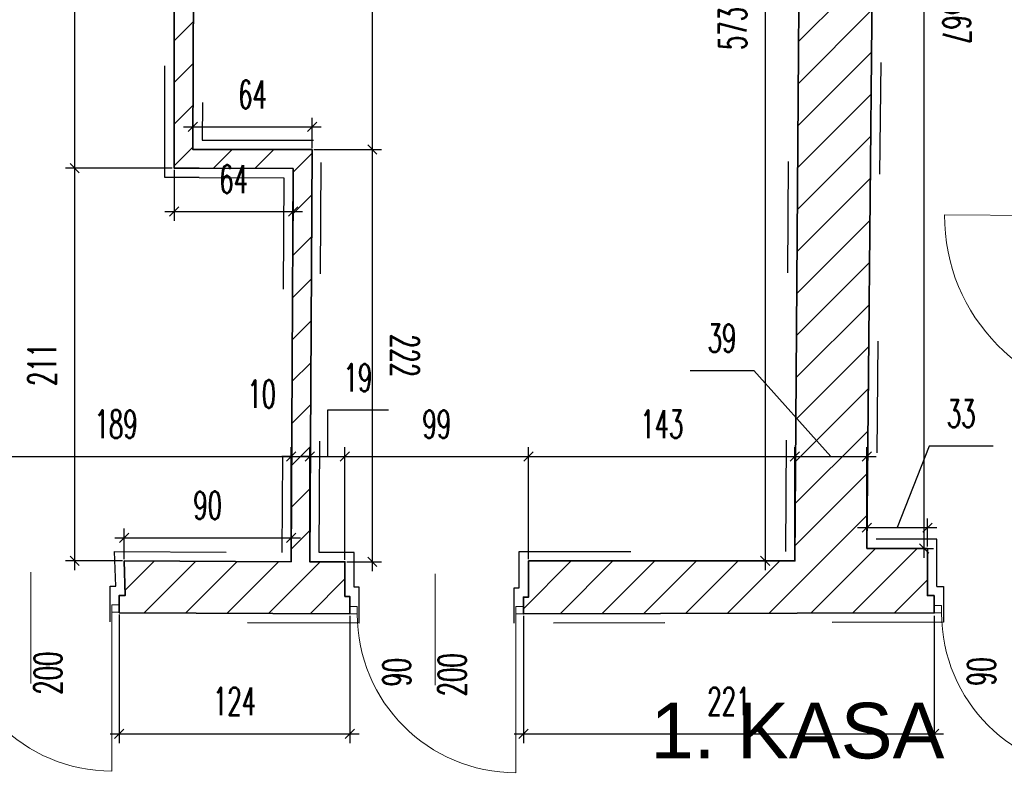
# Model space of a CAD drawing. Header units: millimetres. Extents: x 19887 to 192597, y -14203 to 39042.
# Tile 247 of 256: x 81107 to 81637, y -9272 to -8865. Entities that reach past the tile are written whole.
import ezdxf

# ---------------------------------------------------------------- set-up
doc = ezdxf.new("R2010")
doc.units = ezdxf.units.MM
doc.linetypes.add('ACAD_ISO03W100', pattern=[30, 12, -18])
doc.layers.get('Defpoints').update_dxf_attribs({"color": 4})
for name, color, linetype in [('A_DBA-RAMKI', 6, 'Continuous'), ('Sufit podwieszany', 252, 'Continuous'), ('Wymiarowanie', 3, 'Continuous'), ('Wypełnienie', 252, 'Continuous')]:
    doc.layers.add(name, color=color, linetype=linetype)
doc.layers.add('Basen_rzut_poziom_1_obrys', color=252, linetype='Continuous', lineweight=35)
doc.layers.add('Drzwi', color=2, linetype='Continuous', lineweight=5)
doc.styles.add('ARIAL', font='arial.ttf')
doc.styles.add('ROMANS', font='romans.shx', dxfattribs={"width": 0.6})
doc.styles.get("Standard").update_dxf_attribs({"font": 'arial.ttf'})
doc.dimstyles.new('000001FB70622F18', dxfattribs={"dimtxt": 20, "dimasz": 5, "dimexe": 5, "dimexo": 1, "dimgap": 20, "dimtad": 1, "dimtoh": 1, "dimdec": 0, "dimtxsty": 'Standard', "dimblk": 'OBLIQUE', "dimcen": 0, "dimdle": 5, "dimclrd": 252, "dimclre": 252, "dimclrt": 252, "dimadec": 0, "dimazin": 0, "dimtfac": 1, "dimtdec": 0, "dimtmove": 0, "dimatfit": 3, "dimldrblk": 'OBLIQUE', "dimfxl": 150, "dimfxlon": 1, "dimlwd": 25, "dimlwe": 25, "dimarcsym": 1})
pattern_1 = [(45.00000000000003, (3252.028049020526, -2175.28478632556), (-11.22532015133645, 11.22532015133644), [])]

# ---------------------------------------------------------------- blocks, each defined once
blk = doc.blocks.new('_Oblique')
at = {"color": 0, "linetype": 'ByBlock', "lineweight": -2}
blk.add_line((-0.5, -0.5), (0.5, 0.5), dxfattribs=at)
blk = doc.blocks.new('*D697')
at = {"layer": 'Defpoints', "color": 0}
for p in [(2767.521531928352, -4340.164240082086), (2578.995407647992, -4396.249758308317), (2767.521531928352, -4396.746842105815)]:
    blk.add_point(p, dxfattribs=at)
at = {"layer": 'Wymiarowanie', "color": 252, "linetype": 'Continuous', "lineweight": 25}
for p, q in [((2578.995407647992, -4395.249758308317), (2578.995407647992, -4335.164240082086)), ((2767.521531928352, -4395.746842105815), (2767.521531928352, -4335.164240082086)), ((2573.995407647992, -4340.164240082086), (2772.521531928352, -4340.164240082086))]:
    blk.add_line(p, q, dxfattribs=at)
at = {"layer": 'Wymiarowanie', "color": 252, "linetype": 'ByBlock', "lineweight": 25, "xscale": 5, "yscale": 5, "zscale": 5, "rotation": 180}
blk.add_blockref('_Oblique', (2578.995407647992, -4340.164240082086), dxfattribs=at)
at = {"layer": 'Wymiarowanie', "color": 252, "linetype": 'ByBlock', "lineweight": 25, "xscale": 5, "yscale": 5, "zscale": 5}
blk.add_blockref('_Oblique', (2767.521531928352, -4340.164240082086), dxfattribs=at)
at = {"layer": 'Wymiarowanie', "color": 252, "insert": (2673.258469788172, -4322.664240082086), "char_height": 15, "attachment_point": 5, "style": 'ROMANS'}
blk.add_mtext('189', dxfattribs=at)
blk = doc.blocks.new('*D698')
at = {"layer": 'Defpoints', "color": 0}
for p in [(2777.611922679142, -4340.164240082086), (2767.521531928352, -4396.746842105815), (2777.611922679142, -4396.797180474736)]:
    blk.add_point(p, dxfattribs=at)
at = {"layer": 'Wymiarowanie', "color": 252, "linetype": 'Continuous', "lineweight": 25}
for p, q in [((2767.521531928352, -4395.746842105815), (2767.521531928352, -4335.164240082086)), ((2777.611922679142, -4395.797180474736), (2777.611922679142, -4335.164240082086)), ((2762.521531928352, -4340.164240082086), (2782.611922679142, -4340.164240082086)), ((2767.521531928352, -4340.164240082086), (2762.521531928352, -4340.164240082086)), ((2777.611922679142, -4340.164240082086), (2782.611922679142, -4340.164240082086))]:
    blk.add_line(p, q, dxfattribs=at)
at = {"layer": 'Wymiarowanie', "color": 252, "linetype": 'ByBlock', "lineweight": 25, "xscale": 5, "yscale": 5, "zscale": 5}
blk.add_blockref('_Oblique', (2767.521531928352, -4340.164240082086), dxfattribs=at)
at = {"layer": 'Wymiarowanie', "color": 252, "linetype": 'ByBlock', "lineweight": 25, "xscale": 5, "yscale": 5, "zscale": 5, "rotation": 180}
blk.add_blockref('_Oblique', (2777.611922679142, -4340.164240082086), dxfattribs=at)
at = {"layer": 'Wymiarowanie', "color": 252, "insert": (2751.635128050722, -4306.452780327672), "char_height": 15, "attachment_point": 5, "style": 'ROMANS'}
blk.add_mtext('10', dxfattribs=at)
blk = doc.blocks.new('*D699')
at = {"layer": 'Defpoints', "color": 0}
for p in [(2796.519439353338, -4340.164240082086), (2777.611922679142, -4396.797180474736), (2796.519439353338, -4396.797180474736)]:
    blk.add_point(p, dxfattribs=at)
at = {"layer": 'Wymiarowanie', "color": 252, "linetype": 'Continuous', "lineweight": 25}
for p, q in [((2819.922823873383, -4315.164240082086), (2787.06568101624, -4315.164240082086)), ((2787.06568101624, -4315.164240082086), (2787.06568101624, -4340.164240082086)), ((2777.611922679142, -4395.797180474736), (2777.611922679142, -4335.164240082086)), ((2796.519439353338, -4395.797180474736), (2796.519439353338, -4335.164240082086)), ((2772.611922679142, -4340.164240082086), (2801.519439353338, -4340.164240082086)), ((2777.611922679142, -4340.164240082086), (2772.611922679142, -4340.164240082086)), ((2796.519439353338, -4340.164240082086), (2801.519439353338, -4340.164240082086))]:
    blk.add_line(p, q, dxfattribs=at)
at = {"layer": 'Wymiarowanie', "color": 252, "linetype": 'ByBlock', "lineweight": 25, "xscale": 5, "yscale": 5, "zscale": 5}
blk.add_blockref('_Oblique', (2777.611922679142, -4340.164240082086), dxfattribs=at)
at = {"layer": 'Wymiarowanie', "color": 252, "linetype": 'ByBlock', "lineweight": 25, "xscale": 5, "yscale": 5, "zscale": 5, "rotation": 180}
blk.add_blockref('_Oblique', (2796.519439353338, -4340.164240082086), dxfattribs=at)
at = {"layer": 'Wymiarowanie', "color": 252, "insert": (2803.494252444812, -4297.664240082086), "char_height": 15, "attachment_point": 5, "style": 'ROMANS'}
blk.add_mtext('19', dxfattribs=at)
blk = doc.blocks.new('*D701')
at = {"layer": 'Defpoints', "color": 0}
for p in [(2895.447757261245, -4340.164240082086), (2796.519439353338, -4396.797180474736), (2895.447757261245, -4396.299977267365)]:
    blk.add_point(p, dxfattribs=at)
at = {"layer": 'Wymiarowanie', "color": 252, "linetype": 'Continuous', "lineweight": 25}
for p, q in [((2796.519439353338, -4395.797180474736), (2796.519439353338, -4335.164240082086)), ((2895.447757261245, -4395.299977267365), (2895.447757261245, -4335.164240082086)), ((2791.519439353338, -4340.164240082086), (2900.447757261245, -4340.164240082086))]:
    blk.add_line(p, q, dxfattribs=at)
at = {"layer": 'Wymiarowanie', "color": 252, "linetype": 'ByBlock', "lineweight": 25, "xscale": 5, "yscale": 5, "zscale": 5, "rotation": 180}
blk.add_blockref('_Oblique', (2796.519439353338, -4340.164240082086), dxfattribs=at)
at = {"layer": 'Wymiarowanie', "color": 252, "linetype": 'ByBlock', "lineweight": 25, "xscale": 5, "yscale": 5, "zscale": 5}
blk.add_blockref('_Oblique', (2895.447757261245, -4340.164240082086), dxfattribs=at)
at = {"layer": 'Wymiarowanie', "color": 252, "insert": (2845.983598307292, -4322.664240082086), "char_height": 15, "attachment_point": 5, "style": 'ROMANS'}
blk.add_mtext('99', dxfattribs=at)
blk = doc.blocks.new('*D702')
at = {"layer": 'Defpoints', "color": 0}
for p in [(3038.866848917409, -4340.164240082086), (2895.447757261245, -4396.299977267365), (3038.866848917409, -4396.299977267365)]:
    blk.add_point(p, dxfattribs=at)
at = {"layer": 'Wymiarowanie', "color": 252, "linetype": 'Continuous', "lineweight": 25}
for p, q in [((2895.447757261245, -4395.299977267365), (2895.447757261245, -4335.164240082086)), ((3038.866848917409, -4395.299977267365), (3038.866848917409, -4335.164240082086)), ((2890.447757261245, -4340.164240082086), (3043.866848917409, -4340.164240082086))]:
    blk.add_line(p, q, dxfattribs=at)
at = {"layer": 'Wymiarowanie', "color": 252, "linetype": 'ByBlock', "lineweight": 25, "xscale": 5, "yscale": 5, "zscale": 5, "rotation": 180}
blk.add_blockref('_Oblique', (2895.447757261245, -4340.164240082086), dxfattribs=at)
at = {"layer": 'Wymiarowanie', "color": 252, "linetype": 'ByBlock', "lineweight": 25, "xscale": 5, "yscale": 5, "zscale": 5}
blk.add_blockref('_Oblique', (3038.866848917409, -4340.164240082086), dxfattribs=at)
at = {"layer": 'Wymiarowanie', "color": 252, "insert": (2967.157303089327, -4322.664240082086), "char_height": 15, "attachment_point": 5, "style": 'ROMANS'}
blk.add_mtext('143', dxfattribs=at)
blk = doc.blocks.new('*D703')
at = {"layer": 'Defpoints', "color": 0}
for p in [(3077.548815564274, -4340.164240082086), (3077.548815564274, -4389.642547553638), (3038.866848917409, -4396.299977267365)]:
    blk.add_point(p, dxfattribs=at)
at = {"layer": 'Wymiarowanie', "color": 252, "linetype": 'Continuous', "lineweight": 25}
for p, q in [((2982.532853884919, -4293.845686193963), (3016.675711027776, -4293.845686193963)), ((3016.675711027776, -4293.845686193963), (3058.207832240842, -4340.164240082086)), ((3038.866848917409, -4395.299977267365), (3038.866848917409, -4335.164240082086)), ((3077.548815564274, -4388.642547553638), (3077.548815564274, -4335.164240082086)), ((3033.866848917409, -4340.164240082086), (3082.548815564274, -4340.164240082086))]:
    blk.add_line(p, q, dxfattribs=at)
at = {"layer": 'Wymiarowanie', "color": 252, "linetype": 'ByBlock', "lineweight": 25, "xscale": 5, "yscale": 5, "zscale": 5, "rotation": 180}
blk.add_blockref('_Oblique', (3038.866848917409, -4340.164240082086), dxfattribs=at)
at = {"layer": 'Wymiarowanie', "color": 252, "linetype": 'ByBlock', "lineweight": 25, "xscale": 5, "yscale": 5, "zscale": 5}
blk.add_blockref('_Oblique', (3077.548815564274, -4340.164240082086), dxfattribs=at)
at = {"layer": 'Wymiarowanie', "color": 252, "insert": (2999.604282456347, -4276.345686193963), "char_height": 15, "attachment_point": 5, "style": 'ROMANS'}
blk.add_mtext('39', dxfattribs=at)
blk = doc.blocks.new('*D704')
at = {"layer": 'Defpoints', "color": 0}
for p in [(3110.229160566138, -4378.413828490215), (3077.548815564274, -4389.642547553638), (3110.229160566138, -4389.642547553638)]:
    blk.add_point(p, dxfattribs=at)
at = {"layer": 'Wymiarowanie', "color": 252, "linetype": 'Continuous', "lineweight": 25}
for p, q in [((3111.128553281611, -4334.512607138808), (3093.888988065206, -4378.413828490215)), ((3145.699981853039, -4334.512607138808), (3111.128553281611, -4334.512607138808)), ((3077.548815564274, -4388.642547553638), (3077.548815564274, -4373.413828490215)), ((3110.229160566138, -4388.642547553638), (3110.229160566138, -4373.413828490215)), ((3072.548815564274, -4378.413828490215), (3115.229160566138, -4378.413828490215))]:
    blk.add_line(p, q, dxfattribs=at)
at = {"layer": 'Wymiarowanie', "color": 252, "linetype": 'ByBlock', "lineweight": 25, "xscale": 5, "yscale": 5, "zscale": 5, "rotation": 180}
blk.add_blockref('_Oblique', (3077.548815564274, -4378.413828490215), dxfattribs=at)
at = {"layer": 'Wymiarowanie', "color": 252, "linetype": 'ByBlock', "lineweight": 25, "xscale": 5, "yscale": 5, "zscale": 5}
blk.add_blockref('_Oblique', (3110.229160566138, -4378.413828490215), dxfattribs=at)
at = {"layer": 'Wymiarowanie', "color": 252, "insert": (3128.414267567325, -4317.012607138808), "char_height": 15, "attachment_point": 5, "style": 'ROMANS'}
blk.add_mtext('33', dxfattribs=at)
blk = doc.blocks.new('*D708')
at = {"layer": 'Defpoints', "color": 0}
for p in [(3082.99040628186, -3823.076702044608), (3108.49294478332, -3823.076702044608), (3077.548815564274, -4389.642547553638)]:
    blk.add_point(p, dxfattribs=at)
at = {"layer": 'Wymiarowanie', "color": 252, "linetype": 'Continuous', "lineweight": 25}
for p, q in [((3108.49294478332, -4394.642547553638), (3108.49294478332, -3818.076702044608)), ((3083.99040628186, -3823.076702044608), (3113.49294478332, -3823.076702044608)), ((3078.548815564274, -4389.642547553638), (3113.49294478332, -4389.642547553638))]:
    blk.add_line(p, q, dxfattribs=at)
at = {"layer": 'Wymiarowanie', "color": 252, "linetype": 'ByBlock', "lineweight": 25, "xscale": 5, "yscale": 5, "zscale": 5}
for p, rotation in [((3108.49294478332, -3823.076702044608), 90), ((3108.49294478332, -4389.642547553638), 270)]:
    blk.add_blockref('_Oblique', p, dxfattribs=dict(at, rotation=rotation))
at = {"layer": 'Wymiarowanie', "color": 252, "insert": (3125.99294478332, -4106.359624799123), "char_height": 15, "attachment_point": 5, "rotation": 270, "style": 'ROMANS'}
blk.add_mtext('567', dxfattribs=at)
blk = doc.blocks.new('*D707')
at = {"layer": 'Defpoints', "color": 0}
for p in [(3043.024767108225, -3822.923874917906), (3022.856018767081, -4396.299977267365), (3038.866848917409, -4396.299977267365)]:
    blk.add_point(p, dxfattribs=at)
at = {"layer": 'Wymiarowanie', "color": 252, "linetype": 'Continuous', "lineweight": 25}
for p, q in [((3022.856018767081, -3817.923874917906), (3022.856018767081, -4401.299977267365)), ((3042.024767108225, -3822.923874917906), (3017.856018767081, -3822.923874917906)), ((3037.866848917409, -4396.299977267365), (3017.856018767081, -4396.299977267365))]:
    blk.add_line(p, q, dxfattribs=at)
at = {"layer": 'Wymiarowanie', "color": 252, "linetype": 'ByBlock', "lineweight": 25, "xscale": 5, "yscale": 5, "zscale": 5}
for p, rotation in [((3022.856018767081, -3822.923874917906), 90), ((3022.856018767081, -4396.299977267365), 270)]:
    blk.add_blockref('_Oblique', p, dxfattribs=dict(at, rotation=rotation))
at = {"layer": 'Wymiarowanie', "color": 252, "insert": (3005.356018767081, -4109.611926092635), "char_height": 15, "attachment_point": 5, "rotation": 90, "style": 'ROMANS'}
blk.add_mtext('573', dxfattribs=at)
blk = doc.blocks.new('*D711')
at = {"layer": 'Defpoints', "color": 0}
for p in [(2747.383883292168, -3995.028538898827), (2778.799879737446, -4174.830661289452), (2811.270669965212, -4174.830661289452)]:
    blk.add_point(p, dxfattribs=at)
at = {"layer": 'Wymiarowanie', "color": 252, "linetype": 'Continuous', "lineweight": 25}
for p, q in [((2811.270669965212, -3990.028538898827), (2811.270669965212, -4179.830661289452)), ((2748.383883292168, -3995.028538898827), (2816.270669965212, -3995.028538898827)), ((2779.799879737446, -4174.830661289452), (2816.270669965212, -4174.830661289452))]:
    blk.add_line(p, q, dxfattribs=at)
at = {"layer": 'Wymiarowanie', "color": 252, "linetype": 'ByBlock', "lineweight": 25, "xscale": 5, "yscale": 5, "zscale": 5}
for p, rotation in [((2811.270669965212, -3995.028538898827), 90), ((2811.270669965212, -4174.830661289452), 270)]:
    blk.add_blockref('_Oblique', p, dxfattribs=dict(at, rotation=rotation))
at = {"layer": 'Wymiarowanie', "color": 252, "insert": (2828.770669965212, -4084.929600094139), "char_height": 15, "attachment_point": 5, "rotation": 270, "style": 'ROMANS'}
blk.add_mtext('180', dxfattribs=at)
blk = doc.blocks.new('*D712')
at = {"layer": 'Defpoints', "color": 0}
for p in [(2778.799879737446, -4174.830661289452), (2796.519439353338, -4396.797180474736), (2811.270669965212, -4396.797180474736)]:
    blk.add_point(p, dxfattribs=at)
at = {"layer": 'Wymiarowanie', "color": 252, "linetype": 'Continuous', "lineweight": 25}
for p, q in [((2811.270669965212, -4169.830661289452), (2811.270669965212, -4401.797180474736)), ((2779.799879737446, -4174.830661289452), (2816.270669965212, -4174.830661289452)), ((2797.519439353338, -4396.797180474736), (2816.270669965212, -4396.797180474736))]:
    blk.add_line(p, q, dxfattribs=at)
at = {"layer": 'Wymiarowanie', "color": 252, "linetype": 'ByBlock', "lineweight": 25, "xscale": 5, "yscale": 5, "zscale": 5}
for p, rotation in [((2811.270669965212, -4174.830661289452), 90), ((2811.270669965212, -4396.797180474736), 270)]:
    blk.add_blockref('_Oblique', p, dxfattribs=dict(at, rotation=rotation))
at = {"layer": 'Wymiarowanie', "color": 252, "insert": (2828.770669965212, -4285.813920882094), "char_height": 15, "attachment_point": 5, "rotation": 270, "style": 'ROMANS'}
blk.add_mtext('222', dxfattribs=at)
blk = doc.blocks.new('*D713')
at = {"layer": 'Defpoints', "color": 0}
for p in [(2650.957185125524, -4184.830675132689), (2704.485259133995, -4184.830675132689), (2677.639617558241, -4396.298444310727)]:
    blk.add_point(p, dxfattribs=at)
at = {"layer": 'Wymiarowanie', "color": 252, "linetype": 'Continuous', "lineweight": 25}
for p, q in [((2650.957185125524, -4401.298444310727), (2650.957185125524, -4179.830675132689)), ((2703.485259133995, -4184.830675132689), (2645.957185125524, -4184.830675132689)), ((2676.639617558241, -4396.298444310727), (2645.957185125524, -4396.298444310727))]:
    blk.add_line(p, q, dxfattribs=at)
at = {"layer": 'Wymiarowanie', "color": 252, "linetype": 'ByBlock', "lineweight": 25, "xscale": 5, "yscale": 5, "zscale": 5}
for p, rotation in [((2650.957185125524, -4184.830675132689), 90), ((2650.957185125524, -4396.298444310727), 270)]:
    blk.add_blockref('_Oblique', p, dxfattribs=dict(at, rotation=rotation))
at = {"layer": 'Wymiarowanie', "color": 252, "insert": (2633.457185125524, -4290.564559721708), "char_height": 15, "attachment_point": 5, "rotation": 90, "style": 'ROMANS'}
blk.add_mtext('211', dxfattribs=at)
blk = doc.blocks.new('*D714')
at = {"layer": 'Defpoints', "color": 0}
for p in [(2650.957185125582, -3962.529093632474), (2704.485259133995, -3962.529093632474), (2704.485259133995, -4184.830675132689)]:
    blk.add_point(p, dxfattribs=at)
at = {"layer": 'Wymiarowanie', "color": 252, "linetype": 'Continuous', "lineweight": 25}
for p, q in [((2650.957185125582, -4189.830675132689), (2650.957185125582, -3957.529093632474)), ((2703.485259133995, -3962.529093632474), (2645.957185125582, -3962.529093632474)), ((2703.485259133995, -4184.830675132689), (2645.957185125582, -4184.830675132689))]:
    blk.add_line(p, q, dxfattribs=at)
at = {"layer": 'Wymiarowanie', "color": 252, "linetype": 'ByBlock', "lineweight": 25, "xscale": 5, "yscale": 5, "zscale": 5}
for p, rotation in [((2650.957185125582, -3962.529093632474), 90), ((2650.957185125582, -4184.830675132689), 270)]:
    blk.add_blockref('_Oblique', p, dxfattribs=dict(at, rotation=rotation))
at = {"layer": 'Wymiarowanie', "color": 252, "insert": (2633.457185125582, -4073.679884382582), "char_height": 15, "attachment_point": 5, "rotation": 90, "style": 'ROMANS'}
blk.add_mtext('222', dxfattribs=at)
blk = doc.blocks.new('*D791')
at = {"layer": 'Defpoints', "color": 0}
for p in [(2674.986139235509, -4424.2305668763), (2799.123464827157, -4424.886687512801), (2799.123464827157, -4489.403474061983)]:
    blk.add_point(p, dxfattribs=at)
at = {"layer": 'Wymiarowanie', "color": 252, "linetype": 'Continuous', "lineweight": 25}
for p, q in [((2674.986139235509, -4425.2305668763), (2674.986139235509, -4494.403474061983)), ((2799.123464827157, -4425.886687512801), (2799.123464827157, -4494.403474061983)), ((2669.986139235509, -4489.403474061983), (2804.123464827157, -4489.403474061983))]:
    blk.add_line(p, q, dxfattribs=at)
at = {"layer": 'Wymiarowanie', "color": 252, "linetype": 'ByBlock', "lineweight": 25, "xscale": 5, "yscale": 5, "zscale": 5, "rotation": 180}
blk.add_blockref('_Oblique', (2674.986139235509, -4489.403474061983), dxfattribs=at)
at = {"layer": 'Wymiarowanie', "color": 252, "linetype": 'ByBlock', "lineweight": 25, "xscale": 5, "yscale": 5, "zscale": 5}
blk.add_blockref('_Oblique', (2799.123464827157, -4489.403474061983), dxfattribs=at)
at = {"layer": 'Wymiarowanie', "color": 252, "insert": (2737.054802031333, -4471.903474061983), "char_height": 15, "attachment_point": 5, "style": 'ROMANS'}
blk.add_mtext('124', dxfattribs=at)
blk = doc.blocks.new('*D792')
at = {"layer": 'Defpoints', "color": 0}
for p in [(2892.630618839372, -4424.886687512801), (3113.879374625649, -4424.886687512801), (3113.879374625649, -4489.403474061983)]:
    blk.add_point(p, dxfattribs=at)
at = {"layer": 'Wymiarowanie', "color": 252, "linetype": 'Continuous', "lineweight": 25}
for p, q in [((2892.630618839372, -4425.886687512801), (2892.630618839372, -4494.403474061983)), ((3113.879374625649, -4425.886687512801), (3113.879374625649, -4494.403474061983)), ((2887.630618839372, -4489.403474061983), (3118.879374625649, -4489.403474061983))]:
    blk.add_line(p, q, dxfattribs=at)
at = {"layer": 'Wymiarowanie', "color": 252, "linetype": 'ByBlock', "lineweight": 25, "xscale": 5, "yscale": 5, "zscale": 5, "rotation": 180}
blk.add_blockref('_Oblique', (2892.630618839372, -4489.403474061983), dxfattribs=at)
at = {"layer": 'Wymiarowanie', "color": 252, "linetype": 'ByBlock', "lineweight": 25, "xscale": 5, "yscale": 5, "zscale": 5}
blk.add_blockref('_Oblique', (3113.879374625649, -4489.403474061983), dxfattribs=at)
at = {"layer": 'Wymiarowanie', "color": 252, "insert": (3003.25499673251, -4471.903474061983), "char_height": 15, "attachment_point": 5, "style": 'ROMANS'}
blk.add_mtext('221', dxfattribs=at)
blk = doc.blocks.new('*D975')
at = {"layer": 'Defpoints', "color": 0}
for p in [(2778.798042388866, -4162.684430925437), (2714.652716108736, -4174.830661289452), (2778.798042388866, -4175.173964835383)]:
    blk.add_point(p, dxfattribs=at)
at = {"layer": 'Wymiarowanie', "color": 252, "linetype": 'Continuous', "lineweight": 25}
for p, q in [((2709.652716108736, -4162.684430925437), (2783.798042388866, -4162.684430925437)), ((2714.652716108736, -4173.830661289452), (2714.652716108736, -4157.684430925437)), ((2778.798042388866, -4174.173964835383), (2778.798042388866, -4157.684430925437))]:
    blk.add_line(p, q, dxfattribs=at)
at = {"layer": 'Wymiarowanie', "color": 252, "linetype": 'ByBlock', "lineweight": 25, "xscale": 5, "yscale": 5, "zscale": 5, "rotation": 180}
blk.add_blockref('_Oblique', (2714.652716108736, -4162.684430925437), dxfattribs=at)
at = {"layer": 'Wymiarowanie', "color": 252, "linetype": 'ByBlock', "lineweight": 25, "xscale": 5, "yscale": 5, "zscale": 5}
blk.add_blockref('_Oblique', (2778.798042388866, -4162.684430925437), dxfattribs=at)
at = {"layer": 'Wymiarowanie', "color": 252, "insert": (2746.725379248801, -4145.184430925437), "char_height": 15, "attachment_point": 5, "style": 'ROMANS'}
blk.add_mtext('64', dxfattribs=at)
blk = doc.blocks.new('*D971')
at = {"layer": 'Defpoints', "color": 0}
for p in [(2704.485259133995, -4184.830675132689), (2768.577132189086, -4185.150413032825), (2768.577132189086, -4208.260494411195)]:
    blk.add_point(p, dxfattribs=at)
at = {"layer": 'Wymiarowanie', "color": 252, "linetype": 'Continuous', "lineweight": 25}
for p, q in [((2704.485259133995, -4185.830675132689), (2704.485259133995, -4213.260494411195)), ((2768.577132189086, -4186.150413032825), (2768.577132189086, -4213.260494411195)), ((2699.485259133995, -4208.260494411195), (2773.577132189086, -4208.260494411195))]:
    blk.add_line(p, q, dxfattribs=at)
at = {"layer": 'Wymiarowanie', "color": 252, "linetype": 'ByBlock', "lineweight": 25, "xscale": 5, "yscale": 5, "zscale": 5, "rotation": 180}
blk.add_blockref('_Oblique', (2704.485259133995, -4208.260494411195), dxfattribs=at)
at = {"layer": 'Wymiarowanie', "color": 252, "linetype": 'ByBlock', "lineweight": 25, "xscale": 5, "yscale": 5, "zscale": 5}
blk.add_blockref('_Oblique', (2768.577132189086, -4208.260494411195), dxfattribs=at)
at = {"layer": 'Wymiarowanie', "color": 252, "insert": (2736.531195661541, -4190.760494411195), "char_height": 15, "attachment_point": 5, "style": 'ROMANS'}
blk.add_mtext('64', dxfattribs=at)
blk = doc.blocks.new('*D978')
at = {"layer": 'Defpoints', "color": 0}
for p in [(2767.521531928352, -4383.900651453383), (2677.639617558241, -4396.298444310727), (2767.521531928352, -4396.746842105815)]:
    blk.add_point(p, dxfattribs=at)
at = {"layer": 'Wymiarowanie', "color": 252, "linetype": 'Continuous', "lineweight": 25}
for p, q in [((2677.639617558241, -4395.298444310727), (2677.639617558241, -4378.900651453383)), ((2767.521531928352, -4395.746842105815), (2767.521531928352, -4378.900651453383)), ((2672.639617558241, -4383.900651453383), (2772.521531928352, -4383.900651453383))]:
    blk.add_line(p, q, dxfattribs=at)
at = {"layer": 'Wymiarowanie', "color": 252, "linetype": 'ByBlock', "lineweight": 25, "xscale": 5, "yscale": 5, "zscale": 5, "rotation": 180}
blk.add_blockref('_Oblique', (2677.639617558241, -4383.900651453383), dxfattribs=at)
at = {"layer": 'Wymiarowanie', "color": 252, "linetype": 'ByBlock', "lineweight": 25, "xscale": 5, "yscale": 5, "zscale": 5}
blk.add_blockref('_Oblique', (2767.521531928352, -4383.900651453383), dxfattribs=at)
at = {"layer": 'Wymiarowanie', "color": 252, "insert": (2722.580574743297, -4366.400651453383), "char_height": 15, "attachment_point": 5, "style": 'ROMANS'}
blk.add_mtext('90', dxfattribs=at)
blk = doc.blocks.new('G$CF5E15B28')
at = {"layer": 'Wypełnienie'}
h = blk.add_hatch(dxfattribs=at)
h.set_pattern_fill('ANSI31', color=253, scale=5.000000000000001, angle=90.00000000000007)
h.set_pattern_definition(pattern_1)
h.paths.add_polyline_path([(3082.99040628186, -3823.076702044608), (3100.146722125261, -3823.07642169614), (3100.098246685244, -3814.694466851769), (3097.788771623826, -3814.694466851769), (3097.788771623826, -3781.13929842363), (3082.328218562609, -3781.13929842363), (3082.328218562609, -3793.380797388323), (2887.690069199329, -3793.380797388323), (2887.690069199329, -3797.196421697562), (2892.127936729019, -3797.196421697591), (2892.127936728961, -3821.82962513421), (3043.024767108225, -3822.923874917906), (3038.866848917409, -4396.299977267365), (2895.447757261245, -4396.299977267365), (2895.447757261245, -4415.787447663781), (2892.630618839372, -4415.787447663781), (2892.630618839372, -4424.886687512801), (3113.879374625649, -4424.338039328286), (3113.879374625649, -4414.977784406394), (3110.229160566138, -4414.977784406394), (3110.229160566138, -4389.642547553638), (3077.548815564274, -4389.642547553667)])
h = blk.add_hatch(dxfattribs=at)
h.set_pattern_fill('ANSI31', color=253, scale=5.000000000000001, angle=90.00000000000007)
h.set_pattern_definition(pattern_1)
h.paths.add_polyline_path([(2788.560953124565, -3797.196421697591), (2793.66464479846, -3797.196421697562), (2793.66464479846, -3793.260693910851), (2625.346549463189, -3792.926911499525), (2625.346549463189, -3822.502132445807), (2776.317836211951, -3821.759242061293), (2776.317836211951, -3962.529093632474), (2704.485259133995, -3962.529093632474), (2704.485259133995, -4184.830675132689), (2768.577270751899, -4185.122637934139), (2767.521531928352, -4396.746842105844), (2677.639617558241, -4396.298444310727), (2678.213000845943, -4414.886403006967), (2674.986139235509, -4414.886403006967), (2674.986139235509, -4424.230566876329), (2799.123464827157, -4424.88668751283), (2799.123464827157, -4415.467294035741), (2796.519439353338, -4415.46729403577), (2796.519439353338, -4396.797180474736), (2777.611922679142, -4396.797180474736), (2778.799879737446, -4174.830661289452), (2714.652716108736, -4174.830661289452), (2715.235285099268, -3994.345833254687), (2747.383883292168, -3995.028538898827), (2747.383883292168, -3972.896354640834), (2788.560953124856, -3973.91003758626)])
at = {"layer": 'Basen_rzut_poziom_1_obrys', "color": 253}
for points, elevation in [([(2793.66464479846, -3793.260693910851), (2793.66464479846, -3797.196421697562), (2788.560953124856, -3797.196421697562), (2788.560953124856, -3973.91003758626), (2747.383883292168, -3972.896354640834), (2747.383883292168, -3995.028538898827), (2715.235285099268, -3994.345833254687), (2714.652716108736, -4174.830661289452), (2778.799879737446, -4174.830661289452)], -2.704411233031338e-07), ([(2895.447757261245, -4396.299977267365), (3038.866848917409, -4396.299977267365), (3043.024767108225, -3822.923874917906)], -2.753313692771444e-07), ([(3100.098246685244, -3823.076702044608), (3082.99040628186, -3823.076702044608), (3077.548815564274, -4389.642547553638)], -2.931220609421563e-07), ([(2718.060186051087, -4184.830675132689), (2704.485259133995, -4184.830675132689), (2704.485259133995, -3962.529093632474)], -2.603519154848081e-07), ([(2799.123464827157, -4424.886687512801), (2799.123464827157, -4415.467294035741), (2796.519439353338, -4415.46729403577), (2796.519439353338, -4396.797180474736), (2777.611922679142, -4396.797180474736), (2778.799879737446, -4174.830661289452)], -2.704411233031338e-07), ([(2718.060186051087, -4184.830675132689), (2768.577270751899, -4185.122637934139)], -2.701589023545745e-07), ([(2768.577270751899, -4185.122637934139), (2767.521531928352, -4396.746842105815)], -2.76024146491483e-07), ([(3113.879374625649, -4414.977784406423), (3110.229160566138, -4414.977784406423), (3110.229160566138, -4389.642547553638), (3077.548815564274, -4389.642547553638)], -2.931220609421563e-07), ([(2799.123464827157, -4424.886687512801), (2674.986139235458, -4424.2305668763), (2674.986139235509, -4414.886403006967), (2678.213000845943, -4414.886403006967), (2677.639617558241, -4396.298444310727), (2767.521531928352, -4396.746842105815)], -2.76024146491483e-07), ([(3113.879374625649, -4414.977784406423), (3113.879374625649, -4424.338039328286), (2892.630618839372, -4424.886687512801), (2892.630618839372, -4415.787447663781), (2895.447757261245, -4415.787447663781), (2895.447757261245, -4396.299977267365)], -2.831487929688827e-07)]:
    blk.add_lwpolyline(points, dxfattribs=dict(at, elevation=elevation))
at = {"layer": 'Drzwi', "color": 253}
for points, elevation in [([(3218.247600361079, -4210.748167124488), (3119.44588148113, -4209.959684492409)], -2.904295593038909e-07), ([(2627.430526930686, -4422.396227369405), (2627.430526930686, -4402.396227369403)], -2.683664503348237e-07), ([(2845.075006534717, -4423.282616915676), (2845.075006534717, -4403.282616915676)], -2.805339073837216e-07), ([(2627.430526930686, -4422.396227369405), (2627.430526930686, -4462.396227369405)], -2.700460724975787e-07), ([(2670.9861392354, -4509.507451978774), (2670.986139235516, -4423.94092930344)], -2.713995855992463e-07), ([(2845.075006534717, -4423.282616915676), (2845.075006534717, -4463.282616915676)], -2.822135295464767e-07), ([(2888.630618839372, -4510.393841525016), (2888.630618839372, -4424.886687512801)], -2.835687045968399e-07)]:
    blk.add_lwpolyline(points, dxfattribs=dict(at, elevation=elevation))
for points, elevation in [([(2670.986139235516, -4423.94092930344), (2674.986139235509, -4423.94092930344), (2674.986139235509, -4419.94092930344), (2670.986139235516, -4419.94092930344)], -2.712876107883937e-07), ([(2799.123464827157, -4424.886687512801), (2803.123464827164, -4424.886687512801), (2803.123464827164, -4420.886687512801), (2799.123464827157, -4420.886687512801)], -2.784630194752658e-07), ([(2888.630618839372, -4424.886687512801), (2892.630618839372, -4424.886687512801), (2892.630618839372, -4420.886687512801), (2888.630618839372, -4420.886687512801)], -2.834567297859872e-07), ([(3113.879374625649, -4424.338039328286), (3117.879374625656, -4424.338039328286), (3117.879374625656, -4420.338039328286), (3113.879374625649, -4420.338039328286)], -2.960082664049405e-07)]:
    blk.add_lwpolyline(points, close=True, dxfattribs=dict(at, elevation=elevation))
for centre, radius, start, end in [((3218.512731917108, -4210.486192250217, -2.95971355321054e-07), 99.06824953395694, 179.6954946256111, 269.6182592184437), ((2670.986139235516, -4423.94092930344, -2.71399585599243e-07), 85.56652267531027, 180, 270), ((2888.630618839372, -4424.886687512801, -2.835687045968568e-07), 85.50715401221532, 180, 270), ((3203.558689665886, -4424.338039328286, -3.011235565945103e-07), 85.67931504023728, 180, 270)]:
    blk.add_arc(centre, radius, start, end, dxfattribs=at)
at = {"layer": 'Sufit podwieszany', "color": 253, "linetype": 'ACAD_ISO03W100', "ltscale": 5}
for points, elevation in [([(2798.664644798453, -3802.196421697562), (2798.664644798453, -3802.196421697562), (2793.560953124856, -3802.196421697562), (2793.560953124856, -3979.034640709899), (2752.383883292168, -3978.02095776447), (2752.383883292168, -4000.135845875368), (2720.218826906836, -3999.452790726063), (2719.668881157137, -4169.830661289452), (2783.826711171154, -4169.830661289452)], -2.705816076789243e-07), ([(2890.447757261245, -4391.299977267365), (3033.902975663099, -4391.299977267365), (3037.988641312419, -3827.887486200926)], -2.751893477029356e-07), ([(3192.806544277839, -3827.540541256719), (3087.94261431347, -3828.076702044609), (3082.597068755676, -4384.642547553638)], -2.932637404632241e-07), ([(2718.060186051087, -4189.830675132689), (2699.485259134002, -4189.830675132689), (2699.485259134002, -3957.529093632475)], -2.599329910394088e-07), ([(2804.123464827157, -4429.886617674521), (2804.123464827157, -4410.467294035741), (2801.519439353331, -4410.467294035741), (2801.519439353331, -4391.797180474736), (2782.638754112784, -4391.797180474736), (2783.77621768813, -4169.830661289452)], -2.705787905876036e-07), ([(2718.031289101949, -4189.830591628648), (2763.552409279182, -4190.093680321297)], -2.700177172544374e-07), ([(2763.552409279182, -4190.093680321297), (2762.546537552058, -4391.72196091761)], -2.756059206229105e-07), ([(3115.229160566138, -4410.163422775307), (3115.229160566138, -4384.642547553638), (3082.597068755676, -4384.642547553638)], -2.932637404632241e-07), ([(2804.123464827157, -4429.886617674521), (2669.986139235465, -4429.204209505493), (2669.986139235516, -4409.886403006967), (2673.056387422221, -4409.886403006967), (2672.482208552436, -4391.272653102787), (2762.546537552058, -4391.72196091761)], -2.756059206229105e-07), ([(3118.879374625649, -4414.977784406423), (3118.879374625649, -4429.325655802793), (2887.630618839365, -4429.899101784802), (2887.630618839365, -4410.787447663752), (2890.447757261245, -4410.787447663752), (2890.447757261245, -4391.299977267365)], -2.827298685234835e-07)]:
    blk.add_lwpolyline(points, dxfattribs=dict(at, elevation=elevation))
at = {"layer": 'Sufit podwieszany', "color": 253, "elevation": -2.961371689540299e-07}
blk.add_lwpolyline([(3115.229160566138, -4410.163422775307), (3118.879374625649, -4410.163422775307), (3118.879374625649, -4414.977784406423)], dxfattribs=at)
at = {"layer": 'Drzwi', "color": 253, "char_height": 15, "width": 190.296392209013, "attachment_point": 1, "rotation": 89.99999999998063, "style": 'ROMANS'}
for s, insert in [('90', (2816.903081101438, -4464.076993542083, -2.814786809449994e-07)), ('90', (3131.858207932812, -4463.70050638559, -2.99039369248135e-07)), ('200', (2629.085343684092, -4468.295937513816, -2.700591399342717e-07)), ('200', (2846.729823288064, -4469.182327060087, -2.822191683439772e-07))]:
    blk.add_mtext(s, dxfattribs=dict(at, insert=insert))
at = {"layer": 'Wymiarowanie', "color": 253}
for base, p1, p2, angle, override, picture, middle in [((3022.856018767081, -4396.299977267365, -2.902570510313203e-07), (3043.024767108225, -3822.923874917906, -2.753313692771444e-07), (3038.866848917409, -4396.299977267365, -2.753313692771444e-07), 90.00000000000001, {"dimtxt": 15, "dimgap": 10, "dimtxsty": 'ROMANS'}, '*D707', (3005.356018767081, -4109.611926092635, 1.460387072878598e-09)), ((3108.49294478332, -3823.076702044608, -2.789881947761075e-07), (3077.548815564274, -4389.642547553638, -2.931220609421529e-07), (3082.99040628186, -3823.076702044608, -2.931220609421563e-07), 90.00000000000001, {"dimtxt": 15, "dimgap": 10, "dimtad": 2, "dimtxsty": 'ROMANS'}, '*D708', (3125.99294478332, -4106.359624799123, 1.460387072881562e-09)), ((2650.957185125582, -3962.529093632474, -2.57365520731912e-07), (2704.485259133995, -4184.830675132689, -2.603519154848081e-07), (2704.485259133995, -3962.529093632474, -2.603519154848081e-07), 90.00000000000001, {"dimtxt": 15, "dimgap": 10, "dimtxsty": 'ROMANS', "dimtmove": 1}, '*D714', (2633.457185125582, -4073.679884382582, 1.460387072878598e-09)), ((2811.270669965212, -4174.830661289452, -2.722527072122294e-07), (2747.383883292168, -3995.028538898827, -2.704411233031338e-07), (2778.799879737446, -4174.830661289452, -2.704411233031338e-07), 90.00000000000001, {"dimtxt": 15, "dimgap": 10, "dimtad": 2, "dimtxsty": 'ROMANS', "dimtmove": 1}, '*D711', (2828.770669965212, -4084.929600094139, 1.460387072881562e-09)), ((2778.798042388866, -4162.684430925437, -2.701010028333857e-07), (2714.652716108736, -4174.830661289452, -2.704411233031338e-07), (2778.798042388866, -4175.173964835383, -2.704411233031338e-07), 2.481438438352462e-14, {"dimtxt": 15, "dimgap": 10, "dimtxsty": 'ROMANS'}, '*D975', (2746.725379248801, -4145.184430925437, 1.460387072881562e-09)), ((2811.270669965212, -4396.797180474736, -2.784663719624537e-07), (2778.799879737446, -4174.830661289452, -2.704411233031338e-07), (2796.519439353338, -4396.797180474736, -2.704411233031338e-07), 90.00000000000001, {"dimtxt": 15, "dimgap": 10, "dimtad": 2, "dimtxsty": 'ROMANS', "dimtmove": 1}, '*D712', (2828.770669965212, -4285.813920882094, 1.460387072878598e-09)), ((2650.957185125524, -4184.830675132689, -2.635885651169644e-07), (2677.639617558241, -4396.298444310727, -2.76024146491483e-07), (2704.485259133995, -4184.830675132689, -2.603519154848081e-07), 90.00000000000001, {"dimtxt": 15, "dimgap": 10, "dimtxsty": 'ROMANS'}, '*D713', (2633.457185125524, -4290.564559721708, 1.460387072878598e-09)), ((2768.577132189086, -4208.260494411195, -2.708066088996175e-07), (2704.485259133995, -4184.830675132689, -2.603519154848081e-07), (2768.577132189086, -4185.150413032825, -2.701596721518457e-07), 2.481438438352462e-14, {"dimtxt": 15, "dimgap": 10, "dimtxsty": 'ROMANS'}, '*D971', (2736.531195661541, -4190.760494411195, 1.460387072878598e-09)), ((2796.519439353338, -4340.164240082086, -2.760580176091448e-07), (2777.611922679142, -4396.797180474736, -2.704411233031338e-07), (2796.519439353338, -4396.797180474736, -2.704411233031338e-07), 2.481438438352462e-14, {"dimtxt": 15, "dimgap": 10, "dimtxsty": 'ROMANS', "dimtmove": 1}, '*D699', (2797.06568101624, -4297.664240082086, 1.460387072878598e-09)), ((2767.521531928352, -4340.164240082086, -2.744401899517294e-07), (2578.995407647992, -4396.249758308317, -2.614120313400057e-07), (2767.521531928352, -4396.746842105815, -2.76024146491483e-07), 2.481438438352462e-14, {"dimtxt": 15, "dimgap": 10, "dimtxsty": 'ROMANS', "dimtmove": 1}, '*D697', (2673.258469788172, -4322.664240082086, 1.460387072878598e-09)), ((2895.447757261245, -4340.164240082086, -2.815773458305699e-07), (2796.519439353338, -4396.797180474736, -2.704411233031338e-07), (2895.447757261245, -4396.299977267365, -2.831487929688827e-07), 2.481438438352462e-14, {"dimtxt": 15, "dimgap": 10, "dimtxsty": 'ROMANS', "dimtmove": 1}, '*D701', (2845.983598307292, -4322.664240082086, 1.460387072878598e-09)), ((3038.866848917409, -4340.164240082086, -2.895788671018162e-07), (2895.447757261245, -4396.299977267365, -2.831487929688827e-07), (3038.866848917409, -4396.299977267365, -2.753313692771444e-07), 2.481438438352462e-14, {"dimtxt": 15, "dimgap": 10, "dimtxsty": 'ROMANS', "dimtmove": 1}, '*D702', (2967.157303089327, -4322.664240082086, 1.460387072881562e-09)), ((2767.521531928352, -4383.900651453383, -2.75664534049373e-07), (2677.639617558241, -4396.298444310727, -2.76024146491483e-07), (2767.521531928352, -4396.746842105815, -2.76024146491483e-07), 2.481438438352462e-14, {"dimtxt": 15, "dimgap": 10, "dimtxsty": 'ROMANS'}, '*D978', (2722.580574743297, -4366.400651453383, 1.460387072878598e-09)), ((2799.123464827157, -4489.403474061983, -2.803810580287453e-07), (2674.986139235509, -4424.2305668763, -2.716308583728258e-07), (2799.123464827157, -4424.886687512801, -2.784630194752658e-07), 2.481438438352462e-14, {"dimtxt": 15, "dimgap": 10, "dimtxsty": 'ROMANS'}, '*D791', (2737.054802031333, -4471.903474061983, 1.460387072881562e-09)), ((3113.879374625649, -4489.403474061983, -2.979416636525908e-07), (2892.630618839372, -4424.886687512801, -2.831487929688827e-07), (3113.879374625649, -4424.886687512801, -2.831487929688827e-07), 2.481438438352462e-14, {"dimtxt": 15, "dimgap": 10, "dimtxsty": 'ROMANS'}, '*D792', (3003.25499673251, -4471.903474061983, 1.460387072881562e-09))]:
    dim = blk.add_linear_dim(base=base, p1=p1, p2=p2, angle=angle, dimstyle='000001FB70622F18', override=override, dxfattribs=at)
    dim.commit()
    dim.dimension.update_dxf_attribs({"geometry": picture, "text_midpoint": middle})
for base, p1, p2, picture, middle in [((3077.548815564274, -4340.164240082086, -2.917369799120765e-07), (3038.866848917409, -4396.299977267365, -2.753313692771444e-07), (3077.548815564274, -4389.642547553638, -2.931220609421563e-07), '*D703', (3006.675711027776, -4293.845686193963, 1.460387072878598e-09)), ((2777.611922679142, -4340.164240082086, -2.750031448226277e-07), (2767.521531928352, -4396.746842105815, -2.76024146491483e-07), (2777.611922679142, -4396.797180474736, -2.704411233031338e-07), '*D698', (2751.635128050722, -4323.952780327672, 1.460387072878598e-09)), ((3110.229160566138, -4378.413828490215, -2.946310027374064e-07), (3077.548815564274, -4389.642547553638, -2.931220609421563e-07), (3110.229160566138, -4389.642547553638, -2.931220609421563e-07), '*D704', (3121.128553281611, -4334.512607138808, 1.460387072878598e-09))]:
    dim = blk.add_linear_dim(base=base, p1=p1, p2=p2, angle=2.481438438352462e-14, dimstyle='000001FB70622F18', override={"dimtxt": 15, "dimgap": 10, "dimtxsty": 'ROMANS', "dimtmove": 1}, dxfattribs=at)
    dim.commit()
    dim.dimension.update_dxf_attribs({"geometry": picture, "text_midpoint": middle, "dimtype": 160})

msp = doc.modelspace()

# ---------------------------------------------------------------- block references
msp.add_blockref('G$CF5E15B28', (78485.18131249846, -4760.219261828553, 1.121359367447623e-07))

# ---------------------------------------------------------------- texts
at = {"layer": 'A_DBA-RAMKI', "color": 3, "ltscale": 60, "insert": (81525.41978764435, -9298.135491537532, -1.368333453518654e-07), "char_height": 30, "width": 1073.327747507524, "attachment_point": 5, "style": 'ARIAL'}
msp.add_mtext('1. KASA \\Pi \\PKORYTARZ', dxfattribs=at)

doc.saveas('drawing.dxf')
